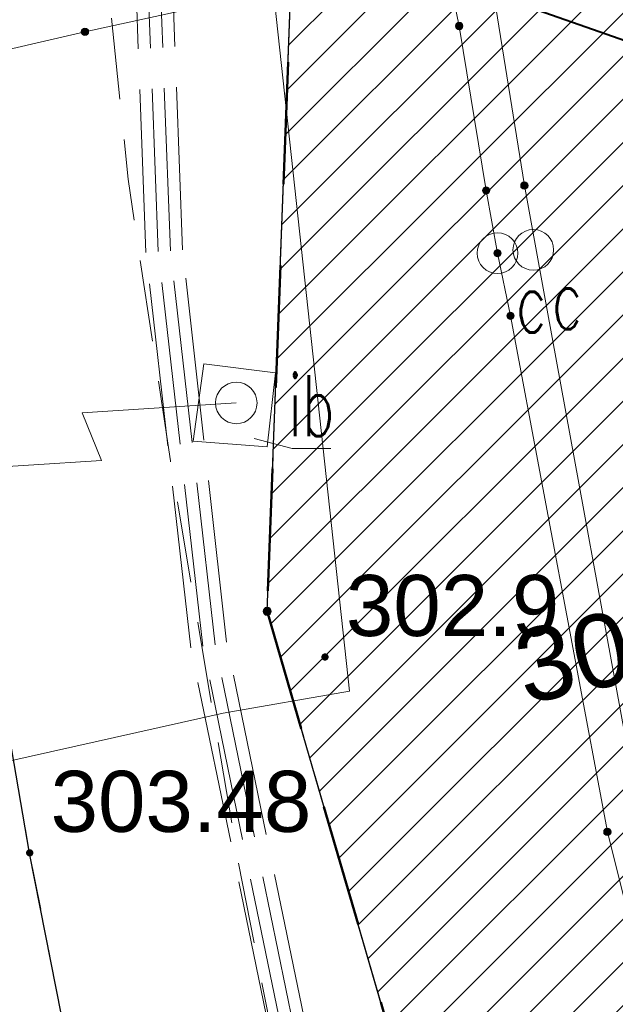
# Model space of a CAD drawing. Header units: metres. Extents: x 6567600 to 13135881, y 5574237 to 11149086.
# Tile 49 of 120: x 6567826 to 6567833, y 5574514 to 5574526. Entities that reach past the tile are written whole.
import ezdxf
from ezdxf.enums import TextEntityAlignment as Align

# ---------------------------------------------------------------- set-up
doc = ezdxf.new("R2010")
doc.units = ezdxf.units.M
for name, pattern in [('zzzxref_260316$0$_MDCP$0$3 1', [4, 3, -1]), ('zzzxref_260316$0$_MDCP$0$L_0_03', [1, 0.5, -0.5]), ('zzzxref_260316$0$_MDCP$0$L_0_04', [1.5, 1, -0.5]), ('zzzxref_260316$0$_MDCP$0$L_2_50', [2.5, 2, -0.5]), ('zzzxref_260316$0$PR1183 Chorzów Metalowców V09_TT$0$Kropki przerywana 1', [2.5, 1.5, -1])]:
    doc.linetypes.add(name, pattern=pattern)
for name, color, linetype, lineweight in [('zzzxref_260316$0$_MDCP$0$EGB_DzialkaEwidencyjna', 7, 'Continuous', 18), ('zzzxref_260316$0$_MDCP$0$EGB_Klasouzytek', 92, 'Continuous', 18), ('zzzxref_260316$0$_MDCP$0$EGB_KonturUzytkuGruntowego', 92, 'Continuous', 18), ('zzzxref_260316$0$_MDCP$0$EGB_PunktGraniczny', 7, 'Continuous', 18), ('zzzxref_260316$0$_MDCP$0$GES_InneUrzadzeniaTowarzyszace_P', 7, 'Continuous', 18), ('zzzxref_260316$0$_MDCP$0$GES_PrzewodCieplowniczy', 212, 'Continuous', 18), ('zzzxref_260316$0$_MDCP$0$GES_PrzewodElektroenergetyczny_Projektowany', 7, 'Continuous', 18), ('zzzxref_260316$0$_MDCP$0$GES_Rzedna', 7, 'Continuous', 18), ('zzzxref_260316$0$_MDCP$0$MP_LINIE_REGULAC', 135, 'Continuous', 40), ('zzzxref_260316$0$_MDCP$0$OT_Budowle', 7, 'Continuous', 18), ('zzzxref_260316$0$_MDCP$0$OT_Komunikacja', 7, 'Continuous', 18), ('zzzxref_260316$0$_MDCP$0$OTRN', 7, 'Continuous', 13), ('zzzxref_260316$0$_MDCP$0$OTRS', 7, 'Continuous', 13), ('zzzxref_260316$0$_MDCP$0$OTRS_O', 7, 'Continuous', 20), ('zzzxref_260316$0$_MDCP$0$Z_GRANICE SPRAWDZONE', 100, 'Continuous', 30), ('zzzxref_260316$0$_MDCP$1$GES_PrzewodWodociagowy', 5, 'Continuous', 18)]:
    doc.layers.add(name, color=color, linetype=linetype, lineweight=lineweight)
for name, color, linetype in [('zzzxref_260316$0$_MDCP$0$OTRN_O', 7, 'Continuous'), ('zzzxref_260316$0$PR1183 Chorzów Metalowców V09_TT$0$FORMA - Arch 01 - PZT 0 ZAKRES OPRACOWANIA', 7, 'Continuous'), ('zzzxref_260316$0$PR1183 Chorzów Metalowców V09_TT$0$FORMA - Arch 01 - PZT 1 Strefy', 7, 'Continuous'), ('zzzxref_260316$0$PR1183 Chorzów Metalowców V09_TT$0$FORMA - Arch 01 - PZT-3 Ukształtowanie terenu', 7, 'Continuous')]:
    doc.layers.add(name, color=color, linetype=linetype)
doc.styles.add('zzzxref_260316$0$$TD_AUDIT_GENERATED_(9E133)', font='simplex.shx')
doc.styles.add('zzzxref_260316$0$$TD_AUDIT_GENERATED_(9E16A)', font='arial.ttf', dxfattribs={"width": 0.9})
doc.styles.add('zzzxref_260316$0$$TD_AUDIT_GENERATED_(B0E6E)', font='arial.ttf')

# ---------------------------------------------------------------- blocks, each defined once
blk = doc.blocks.new('zzzxref_260316$0$_MDCP$0$OTRS')
at = {"layer": 'zzzxref_260316$0$_MDCP$0$OTRS', "color": 0, "lineweight": -3, "const_width": 0.09}
blk.add_lwpolyline([(-0.045, 0, 1), (0.045, 0, 1)], format="xyb", close=True, dxfattribs=at)
at = {"layer": 'zzzxref_260316$0$_MDCP$0$OTRS_O', "color": 0, "style": 'zzzxref_260316$0$$TD_AUDIT_GENERATED_(9E16A)'}
blk.add_attdef('RZEDNA', (0.514, 0.515), '', height=1.5, dxfattribs=at)
blk = doc.blocks.new('zzzxref_260316$0$_MDCP$0$OTRN')
at = {"layer": 'zzzxref_260316$0$_MDCP$0$OTRN', "color": 0, "const_width": 0.09}
blk.add_lwpolyline([(-0.045, 0, 1), (0.045, 0, 1)], format="xyb", close=True, dxfattribs=at)
at = {"layer": 'zzzxref_260316$0$_MDCP$0$OTRN_O', "color": 0, "style": 'zzzxref_260316$0$$TD_AUDIT_GENERATED_(9E16A)'}
blk.add_attdef('RZEDNA', (0.514, 0.515), '', height=1.5, dxfattribs=at)
blk = doc.blocks.new('zzzxref_260316$0$_MDCP$0$other_SUPS01_02')
at = {"linetype": 'Continuous', "lineweight": 13}
blk.add_hatch(color=0, dxfattribs=at).paths.add_polyline_path([(0, -0.091, 1), (0, 0.091, 1)])
at = {"color": 0, "linetype": 'Continuous', "lineweight": 13}
blk.add_circle((0, 0), 0.0906, dxfattribs=at)
blk = doc.blocks.new('zzzxref_260316$0$_MDCP$0$other_SUPY')
at = {"color": 0, "linetype": 'Continuous', "lineweight": 18, "flags": 128}
for points in [[(-1.2, 7), (-2.1, 6.4)], [(0, 0), (0, 3.8), (-1.2, 3.4), (-1.2, 7)], [(-1.2, 7), (-0.4, 6.4)]]:
    blk.add_lwpolyline(points, dxfattribs=at)
at = {"color": 0, "linetype": 'Continuous', "lineweight": 18}
blk.add_circle((0, 0), 0.51, dxfattribs=at)
blk = doc.blocks.new('zzzxref_260316$0$_MDCP$0$other_SUPW_O')
at = {"color": 0, "linetype": 'Continuous', "lineweight": 18}
blk.add_circle((0, 0), 0.5, dxfattribs=at)
blk = doc.blocks.new('zzzxref_260316$0$_MDCP$0$EGPG_N')
at = {"linetype": 'Continuous', "lineweight": 13}
blk.add_hatch(color=0, dxfattribs=at).paths.add_polyline_path([(0, -0.1, 1), (0, 0.1, 1)])
at = {"color": 0, "linetype": 'Continuous', "lineweight": 13}
blk.add_circle((0, 0), 0.1, dxfattribs=at)
blk = doc.blocks.new('zzzxref_260316$0$_MDCP$0$L_0_02_1')
at = {"color": 0}
blk.add_point((0, 0), dxfattribs=at)
blk = doc.blocks.new('zzzxref_260316$0$_MDCP$0$L_0_02_2')
at = {"color": 0}
blk.add_point((0, 0), dxfattribs=at)
blk = doc.blocks.new('zzzxref_260316$0$PR1183 Chorzów Metalowców V09_TT$0$Koty wysokościowe_26', base_point=(6567836.464, 5574516.409))
at = {"layer": 'zzzxref_260316$0$PR1183 Chorzów Metalowców V09_TT$0$FORMA - Arch 01 - PZT-3 Ukształtowanie terenu', "linetype": 'Continuous', "lineweight": 25}
for points in [[(6567836.464, 5574516.409), (6567836.831, 5574516.488), (6567836.773, 5574516.623), (6567836.668, 5574516.724), (6567836.532, 5574516.778), (6567836.385, 5574516.776)], [(6567836.464, 5574516.409), (6567836.097, 5574516.331), (6567836.155, 5574516.196), (6567836.261, 5574516.095), (6567836.397, 5574516.041), (6567836.543, 5574516.043)]]:
    blk.add_hatch(color=6, dxfattribs=at).paths.add_polyline_path(points)
at = {"layer": 'zzzxref_260316$0$PR1183 Chorzów Metalowców V09_TT$0$FORMA - Arch 01 - PZT-3 Ukształtowanie terenu', "color": 6, "linetype": 'Continuous', "lineweight": 25}
for p, q in [((6567836.622, 5574515.676), (6567836.306, 5574517.143)), ((6567835.731, 5574516.252), (6567837.197, 5574516.567))]:
    blk.add_line(p, q, dxfattribs=at)
blk.add_circle((6567836.464, 5574516.409), 0.375, dxfattribs=at)
at = {"layer": 'zzzxref_260316$0$PR1183 Chorzów Metalowców V09_TT$0$FORMA - Arch 01 - PZT-3 Ukształtowanie terenu', "color": 6, "lineweight": 25, "insert": (6567832.202, 5574515.931), "char_height": 0.9, "attachment_point": 7, "rotation": 12.1296, "style": 'zzzxref_260316$0$$TD_AUDIT_GENERATED_(B0E6E)'}
blk.add_mtext('\\A1;{\\pql;\\fArial|b0|i0|c238|p0;\\W1.000000;302,60}', dxfattribs=at)
blk = doc.blocks.new('zzzxref_260316')
at = {"layer": 'zzzxref_260316$0$PR1183 Chorzów Metalowców V09_TT$0$FORMA - Arch 01 - PZT 1 Strefy', "linetype": 'Continuous', "lineweight": 0, "true_color": 0x577933}
h = blk.add_hatch(dxfattribs=at)
h.set_pattern_fill('ANSI31', color=77, scale=3, style=0)
h.set_pattern_definition([(45, (0, 1.2501), (-0.265165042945, 0.265165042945), [])])
h.paths.add_polyline_path([(6567829, 5574518.49), (6567842.398, 5574472.369), (6567844.165, 5574472.882), (6567846.931, 5574463.362), (6567846.967, 5574485.722), (6567835.736, 5574537.98), (6567846.642, 5574540.324), (6567844.864, 5574548.6), (6567918.571, 5574564.441), (6567935.605, 5574485.184), (6567930.975, 5574478.018), (6567931.227, 5574476.845), (6567933.57, 5574477.348, 0.216609), (6567938.884, 5574481.335), (6567921.55, 5574569.11), (6567849.267, 5574552.203), (6567830.11, 5574547.72)])
at = {"layer": 'zzzxref_260316$0$_MDCP$0$EGB_DzialkaEwidencyjna', "linetype": 'Continuous', "lineweight": 18}
for p, q in [((6567849.51, 5574552.26), (6567921.55, 5574569.11)), ((6567921.55, 5574569.11), (6567946.41, 5574443.1)), ((6567830.11, 5574547.72), (6567849.51, 5574552.26)), ((6567829, 5574518.49), (6567830.11, 5574547.72)), ((6567830.101, 5574547.47), (6567829.009, 5574518.74)), ((6567851.37, 5574441.53), (6567829, 5574518.49)), ((6567829.07, 5574518.25), (6567851.3, 5574441.77)), ((6567946.41, 5574443.1), (6567945.87, 5574426.93)), ((6567857.95, 5574413.39), (6567851.37, 5574441.53)), ((6567945.87, 5574426.93), (6567941.78, 5574411.28)), ((6567864.17, 5574367.81), (6567857.95, 5574413.39)), ((6567941.78, 5574411.28), (6567926.87, 5574389.48)), ((6567926.87, 5574389.48), (6567903.73, 5574376.76)), ((6567903.73, 5574376.76), (6567864.17, 5574367.81))]:
    blk.add_line(p, q, dxfattribs=at)
at = {"layer": 'zzzxref_260316$0$_MDCP$0$EGB_Klasouzytek', "lineweight": 18}
for points in [[(6567829, 5574518.49), (6567830.11, 5574547.72), (6567849.51, 5574552.26)], [(6567829, 5574518.49), (6567851.37, 5574441.53)]]:
    blk.add_lwpolyline(points, dxfattribs=at)
at = {"layer": 'zzzxref_260316$0$_MDCP$0$EGB_KonturUzytkuGruntowego', "linetype": 'zzzxref_260316$0$_MDCP$0$L_0_03', "lineweight": 18, "flags": 128}
blk.add_lwpolyline([(6567903.73, 5574376.76), (6567864.17, 5574367.81), (6567862.49, 5574380.1), (6567857.95, 5574413.39), (6567851.37, 5574441.53), (6567829, 5574518.49), (6567830.11, 5574547.72)], dxfattribs=at)
at = {"layer": 'zzzxref_260316$0$_MDCP$0$EGB_PunktGraniczny'}
blk.add_point((6567829, 5574518.49), dxfattribs=at)
at = {"layer": 'zzzxref_260316$0$_MDCP$0$GES_PrzewodCieplowniczy', "color": 212, "linetype": 'Continuous', "lineweight": 18}
for points in [[(6567835.68, 5574515.72), (6567834.68, 5574515.5), (6567833.79, 5574515.41), (6567833.51, 5574516.35), (6567832.44, 5574522.19), (6567832.16, 5574523.72), (6567831.79, 5574526.04), (6567831.58, 5574526.96), (6567831.47, 5574527.08), (6567831.3, 5574527.11), (6567830.49, 5574526.95), (6567828.78, 5574526.59), (6567826.68, 5574526.13), (6567800.624, 5574520.082)], [(6567800.736, 5574519.589), (6567826.76, 5574525.61), (6567828.62, 5574526.02), (6567830.22, 5574526.41), (6567830.96, 5574526.58), (6567831.1, 5574526.54), (6567831.21, 5574526.4), (6567831.36, 5574525.68), (6567831.69, 5574523.66), (6567831.83, 5574522.89), (6567831.99, 5574522.12), (6567833.18, 5574515.78), (6567833.4, 5574514.91), (6567834.33, 5574514.98), (6567835.15, 5574515.17), (6567836.07, 5574515.32)]]:
    blk.add_lwpolyline(points, dxfattribs=at)
at = {"layer": 'zzzxref_260316$0$_MDCP$0$GES_PrzewodElektroenergetyczny_Projektowany', "color": 1, "linetype": 'zzzxref_260316$0$_MDCP$0$L_2_50', "lineweight": 18}
for points in [[(6567845.91, 5574440.13), (6567840.48, 5574462.92), (6567835.95, 5574481.13), (6567835.25, 5574484.59), (6567834.35, 5574491.04), (6567831.72, 5574502.84), (6567830.92, 5574506.11), (6567829.85, 5574510.82), (6567828.36, 5574518.08), (6567827.81, 5574522.92), (6567827.53, 5574530.32), (6567827.19, 5574535.47), (6567827.29, 5574541.46), (6567831.04, 5574547.22), (6567832.76, 5574549.39), (6567839.3, 5574558.64), (6567836.51, 5574574.32), (6567833.95, 5574575.55), (6567832.368, 5574576.684)], [(6567846.03, 5574440.28), (6567840.62, 5574462.96), (6567836.09, 5574481.17), (6567835.4, 5574484.61), (6567834.5, 5574491.07), (6567831.87, 5574502.87), (6567831.07, 5574506.14), (6567830, 5574510.85), (6567828.5, 5574518.11), (6567827.96, 5574522.93), (6567827.68, 5574530.33), (6567827.34, 5574535.47), (6567827.44, 5574541.42), (6567831.16, 5574547.14), (6567832.88, 5574549.3), (6567839.46, 5574558.6), (6567836.65, 5574574.42), (6567834.02, 5574575.68), (6567832.567, 5574576.722)], [(6567845.68, 5574439.84), (6567840.19, 5574462.85), (6567835.66, 5574481.07), (6567834.95, 5574484.54), (6567834.05, 5574490.99), (6567831.43, 5574502.77), (6567830.63, 5574506.04), (6567829.56, 5574510.76), (6567828.06, 5574518.04), (6567827.51, 5574522.9), (6567827.23, 5574530.3), (6567826.89, 5574535.46), (6567826.99, 5574541.55), (6567830.8, 5574547.4), (6567832.52, 5574549.58), (6567838.98, 5574558.71), (6567836.25, 5574574.12), (6567833.79, 5574575.29), (6567831.956, 5574576.607)], [(6567845.79, 5574439.99), (6567840.33, 5574462.89), (6567835.8, 5574481.1), (6567835.1, 5574484.56), (6567834.2, 5574491.02), (6567831.58, 5574502.8), (6567830.78, 5574506.07), (6567829.7, 5574510.79), (6567828.21, 5574518.06), (6567827.66, 5574522.91), (6567827.38, 5574530.31), (6567827.04, 5574535.46), (6567827.14, 5574541.51), (6567830.92, 5574547.31), (6567832.64, 5574549.49), (6567839.14, 5574558.67), (6567836.38, 5574574.22), (6567833.87, 5574575.42), (6567832.16, 5574576.645)]]:
    blk.add_lwpolyline(points, dxfattribs=at)
at = {"layer": 'zzzxref_260316$0$_MDCP$0$MP_LINIE_REGULAC', "linetype": 'zzzxref_260316$0$_MDCP$0$3 1', "flags": 128}
blk.add_lwpolyline([(6567810.437, 5574537.676), (6567822.296, 5574529.397), (6567835.05, 5574524.922), (6567855.636, 5574525.369), (6567950.068, 5574544.6)], dxfattribs=at)
at = {"layer": 'zzzxref_260316$0$_MDCP$0$OT_Budowle', "color": 7, "linetype": 'Continuous', "lineweight": 18, "flags": 128}
blk.add_lwpolyline([(6567829.1, 5574521.42), (6567829, 5574520.51), (6567828.09, 5574520.58), (6567828.22, 5574521.53)], close=True, dxfattribs=at)
at = {"layer": 'zzzxref_260316$0$_MDCP$0$OT_Budowle', "color": 7, "linetype": 'Continuous', "lineweight": 15}
blk.add_lwpolyline([(6567828.84, 5574520.613), (6567829.308, 5574520.492), (6567829.78, 5574520.492)], dxfattribs=at)
at = {"layer": 'zzzxref_260316$0$_MDCP$0$OT_Komunikacja', "color": 7, "linetype": 'Continuous', "lineweight": 25, "flags": 128}
blk.add_lwpolyline([(6567830.27, 5574495.98), (6567829, 5574501.83), (6567827.92, 5574506.7), (6567826.86, 5574511.56), (6567826.08, 5574515.52), (6567825.4, 5574519.47), (6567824.95, 5574522.44), (6567824.5, 5574526.43)], dxfattribs=at)
at = {"layer": 'zzzxref_260316$0$_MDCP$0$OT_Komunikacja', "color": 7, "linetype": 'zzzxref_260316$0$_MDCP$0$L_0_04', "lineweight": 18, "flags": 128}
blk.add_lwpolyline([(6567947.515, 5574455.698), (6567948.396, 5574450.424), (6567948.648, 5574448.732), (6567948.975, 5574446.476), (6567949.265, 5574444.281), (6567949.478, 5574440.508), (6567949.478, 5574438.827), (6567949.548, 5574436.345), (6567949.466, 5574434.494), (6567949.331, 5574431.506), (6567949.013, 5574428.567), (6567948.397, 5574424.452), (6567947.845, 5574421.592), (6567946.958, 5574417.848), (6567946.194, 5574415.206), (6567944.955, 5574411.463), (6567944.22, 5574409.565), (6567943.335, 5574407.431), (6567941.896, 5574404.446), (6567940.723, 5574402.331), (6567939.781, 5574400.677), (6567938.516, 5574398.665), (6567936.744, 5574396.084), (6567934.465, 5574393.243), (6567932.327, 5574390.844), (6567928.971, 5574387.543), (6567926.7, 5574385.54), (6567925.032, 5574384.195), (6567923.337, 5574382.935), (6567920.797, 5574381.179), (6567917.606, 5574379.366), (6567914.527, 5574377.737), (6567911.816, 5574376.502), (6567909.558, 5574375.579), (6567907.269, 5574374.816), (6567903.606, 5574373.672), (6567899.382, 5574372.528), (6567894.891, 5574371.274), (6567878.894, 5574366.917), (6567867.949, 5574363.87), (6567863.154, 5574362.61), (6567857.11, 5574361.35), (6567856.863, 5574364.456), (6567856.582, 5574368.039), (6567856.09, 5574372.83), (6567857, 5574372.9), (6567856.31, 5574378.9), (6567855.79, 5574382.87), (6567855.18, 5574386.83), (6567854.51, 5574390.76), (6567853.78, 5574394.71), (6567853.05, 5574398.63), (6567852.19, 5574402.6), (6567849.76, 5574413.26), (6567849.89, 5574414.22), (6567851.83, 5574414.67), (6567851.37, 5574416.66), (6567854.58, 5574417.42), (6567850.88, 5574432.39), (6567845.96, 5574431.22), (6567840.92, 5574450.67), (6567838.96, 5574456.25), (6567831.07, 5574490.06), (6567830.27, 5574495.98), (6567829, 5574501.83), (6567827.92, 5574506.7), (6567826.86, 5574511.56), (6567826.08, 5574515.52), (6567825.4, 5574519.47), (6567824.95, 5574522.44), (6567824.5, 5574526.43), (6567824.25, 5574529.43), (6567824.08, 5574532.42), (6567824.01, 5574536.4), (6567824.25, 5574539.41), (6567825.44, 5574545.29), (6567826.09, 5574547.18), (6567826.92, 5574548.98), (6567827.87, 5574550.71), (6567829, 5574552.37), (6567849.24, 5574556.86), (6567847.84, 5574562.43), (6567850.42, 5574563.07), (6567851, 5574562.82), (6567857.08, 5574558.64), (6567878.36, 5574563.51), (6567907.32, 5574570.28), (6567907.73, 5574567.88), (6567878.94, 5574561.2), (6567857.62, 5574556.33), (6567833.07, 5574550.68), (6567832.17, 5574550.48), (6567830.79, 5574549.8), (6567829.67, 5574548.79), (6567828.68, 5574547.02), (6567827.68, 5574544.22), (6567827.06, 5574541.37), (6567826.61, 5574538.33), (6567826.47, 5574535.3), (6567826.62, 5574531.27), (6567826.93, 5574527.32), (6567827.29, 5574523.8), (6567827.81, 5574520.34), (6567828.64, 5574515.44), (6567829.22, 5574512.47), (6567831.34, 5574502.7), (6567832, 5574502.04), (6567832.86, 5574501.86), (6567835.48, 5574490.39), (6567838.69, 5574476.72), (6567840.94, 5574477.22), (6567842.1, 5574472.29), (6567839.84, 5574471.76), (6567843.24, 5574457.14), (6567846.41, 5574443.89), (6567846.82, 5574442.27), (6567847.04, 5574441.61), (6567847.42, 5574441.08), (6567847.97, 5574440.71), (6567848.63, 5574440.56), (6567849.32, 5574440.61), (6567851.19, 5574441.04), (6567854.02, 5574429.39), (6567857.72, 5574414.07), (6567855.38, 5574413.53), (6567854.43, 5574412.7), (6567853.63, 5574411.68), (6567853.17, 5574410.72), (6567853.12, 5574409.71), (6567854.26, 5574404.84), (6567855.51, 5574399), (6567857.01, 5574391.2), (6567857.79, 5574386.18), (6567858.35, 5574382.21), (6567859.02, 5574377.27), (6567859.909, 5574368.887), (6567860.055, 5574367.78), (6567860.402, 5574366.895), (6567861.348, 5574365.757), (6567862.743, 5574365.112), (6567863.812, 5574364.983), (6567864.873, 5574365.082), (6567875.385, 5574368.045), (6567887.169, 5574371.344), (6567894.86, 5574373.433), (6567904.193, 5574375.979), (6567909.986, 5574377.842), (6567913.714, 5574379.575), (6567916.29, 5574380.93), (6567919.833, 5574382.929), (6567921.94, 5574384.465), (6567924.837, 5574386.597), (6567926.974, 5574388.488), (6567928.91, 5574390.273), (6567932.797, 5574394.443), (6567936.263, 5574399.014), (6567938.789, 5574403.047), (6567940.719, 5574406.619), (6567942.6, 5574410.97), (6567944.237, 5574415.951), (6567945.095, 5574418.932), (6567946.005, 5574422.667), (6567946.916, 5574428.255), (6567947.357, 5574433.537), (6567947.446, 5574438.626), (6567947.184, 5574444.294), (6567946.685, 5574448.233), (6567946.054, 5574452.175), (6567945.029, 5574458.386), (6567942.856, 5574469.729), (6567945.871, 5574465.435)], close=True, dxfattribs=at)
at = {"layer": 'zzzxref_260316$0$_MDCP$0$Z_GRANICE SPRAWDZONE', "linetype": 'ByBlock', "flags": 128}
blk.add_lwpolyline([(6567830.11, 5574547.72), (6567849.531, 5574552.262), (6567921.55, 5574569.11), (6567946.41, 5574443.1), (6567945.87, 5574426.93), (6567941.769, 5574411.258), (6567926.87, 5574389.48), (6567903.73, 5574376.76), (6567864.17, 5574367.81), (6567857.95, 5574413.39), (6567851.37, 5574441.53), (6567829, 5574518.49), (6567830.11, 5574547.72)], dxfattribs=at)
at = {"layer": 'zzzxref_260316$0$_MDCP$1$GES_PrzewodWodociagowy', "color": 5, "linetype": 'Continuous', "lineweight": 18}
blk.add_lwpolyline([(6567933.69, 5574572.61), (6567933.06, 5574572.59), (6567924.48, 5574571.48), (6567923.42, 5574572.32), (6567920.04, 5574574.98), (6567915.01, 5574574.28), (6567879.77, 5574567.11), (6567879.07, 5574566.99), (6567878.14, 5574565.37), (6567860.87, 5574560.66), (6567855.39, 5574559.03), (6567839.4, 5574555.34), (6567836.94, 5574551.59), (6567834.92, 5574548.08), (6567832.61, 5574544.04), (6567830.53, 5574540.71), (6567827.89, 5574537.03), (6567830.01, 5574517.51), (6567828.46, 5574517.24), (6567802.588, 5574511.449)], dxfattribs=at)
at = {"layer": 'zzzxref_260316$0$PR1183 Chorzów Metalowców V09_TT$0$FORMA - Arch 01 - PZT 0 ZAKRES OPRACOWANIA', "color": 1, "linetype": 'zzzxref_260316$0$PR1183 Chorzów Metalowców V09_TT$0$Kropki przerywana 1', "lineweight": 50}
for p, q in [((6567830.11, 5574547.72), (6567829, 5574518.49)), ((6567829, 5574518.49), (6567851.427, 5574441.287))]:
    blk.add_line(p, q, dxfattribs=at)
at = {"layer": 'zzzxref_260316$0$PR1183 Chorzów Metalowców V09_TT$0$FORMA - Arch 01 - PZT 1 Strefy', "color": 71, "linetype": 'Continuous', "lineweight": 13, "true_color": 0xaff266}
for p, q in [((6567830.11, 5574547.72), (6567829, 5574518.49)), ((6567829, 5574518.49), (6567842.398, 5574472.369))]:
    blk.add_line(p, q, dxfattribs=at)
at = {"layer": 'zzzxref_260316$0$_MDCP$0$EGB_DzialkaEwidencyjna', "linetype": 'Continuous', "xscale": 0.5, "yscale": 0.5, "zscale": 0.5}
for name, rotation in [('zzzxref_260316$0$_MDCP$0$L_0_02_1', 286.2099999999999), ('zzzxref_260316$0$_MDCP$0$L_0_02_2', 87.83)]:
    blk.add_blockref(name, (6567829, 5574518.49), dxfattribs=dict(at, rotation=rotation))
at = {"layer": 'zzzxref_260316$0$_MDCP$0$EGB_PunktGraniczny', "linetype": 'Continuous', "xscale": 0.5, "yscale": 0.5, "zscale": 0.5}
blk.add_blockref('zzzxref_260316$0$_MDCP$0$EGPG_N', (6567829, 5574518.49), dxfattribs=at)
at = {"layer": 'zzzxref_260316$0$_MDCP$0$GES_InneUrzadzeniaTowarzyszace_P', "linetype": 'Continuous', "xscale": 0.5, "yscale": 0.5, "zscale": 0.5}
for p in [(6567831.83, 5574522.89), (6567832.27, 5574522.93)]:
    blk.add_blockref('zzzxref_260316$0$_MDCP$0$other_SUPW_O', p, dxfattribs=at)
at = {"layer": 'zzzxref_260316$0$_MDCP$0$GES_InneUrzadzeniaTowarzyszace_P', "linetype": 'Continuous', "xscale": 0.5, "yscale": 0.5, "zscale": 0.5, "rotation": 93.63688831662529}
blk.add_blockref('zzzxref_260316$0$_MDCP$0$other_SUPY', (6567828.62, 5574521.05), dxfattribs=at)
at = {"layer": 'zzzxref_260316$0$_MDCP$0$GES_Rzedna', "color": 212, "linetype": 'Continuous', "xscale": 0.5, "yscale": 0.5, "zscale": 0.5}
for p in [(6567826.76, 5574525.61), (6567831.36, 5574525.68), (6567831.69, 5574523.66), (6567832.16, 5574523.72), (6567831.83, 5574522.89), (6567831.99, 5574522.12), (6567833.18, 5574515.78)]:
    blk.add_blockref('zzzxref_260316$0$_MDCP$0$other_SUPS01_02', p, dxfattribs=at)
at = {"layer": 'zzzxref_260316$0$_MDCP$0$OTRN', "color": 14, "xscale": 0.5, "yscale": 0.5, "zscale": 0.5}
blk.add_blockref('zzzxref_260316$0$_MDCP$0$OTRN', (6567829.71, 5574517.929, 302.949), dxfattribs=at).add_auto_attribs({'RZEDNA': '302.9'})
at = {"layer": 'zzzxref_260316$0$_MDCP$0$OTRS', "xscale": 0.5, "yscale": 0.5, "zscale": 0.5}
blk.add_blockref('zzzxref_260316$0$_MDCP$0$OTRS', (6567826.081, 5574515.523, 303.482), dxfattribs=at).add_auto_attribs({'RZEDNA': '303.48'})
at = {"layer": 'zzzxref_260316$0$PR1183 Chorzów Metalowców V09_TT$0$FORMA - Arch 01 - PZT-3 Ukształtowanie terenu', "color": 6, "lineweight": 25}
blk.add_blockref('zzzxref_260316$0$PR1183 Chorzów Metalowców V09_TT$0$Koty wysokościowe_26', (6567836.464, 5574517.66), dxfattribs=at)
at = {"layer": 'zzzxref_260316$0$_MDCP$0$GES_InneUrzadzeniaTowarzyszace_P', "color": 7, "lineweight": 15, "style": 'zzzxref_260316$0$$TD_AUDIT_GENERATED_(9E133)', "width": 0.66}
for p in [(6567832.055, 5574522.665), (6567832.495, 5574522.705)]:
    blk.add_text('c', height=0.75, dxfattribs=at).set_placement(p, align=Align.TOP_LEFT)
at = {"layer": 'zzzxref_260316$0$_MDCP$0$OT_Budowle', "color": 7, "lineweight": 15, "style": 'zzzxref_260316$0$$TD_AUDIT_GENERATED_(9E133)', "width": 0.66}
blk.add_text('ib', height=0.75, dxfattribs=at).set_placement((6567829.544, 5574521.017), align=Align.MIDDLE_CENTER)

msp = doc.modelspace()

# ---------------------------------------------------------------- block references
at = {"ltscale": 0.5}
msp.add_blockref('zzzxref_260316', (0, 0), dxfattribs=at)

doc.saveas('drawing.dxf')
